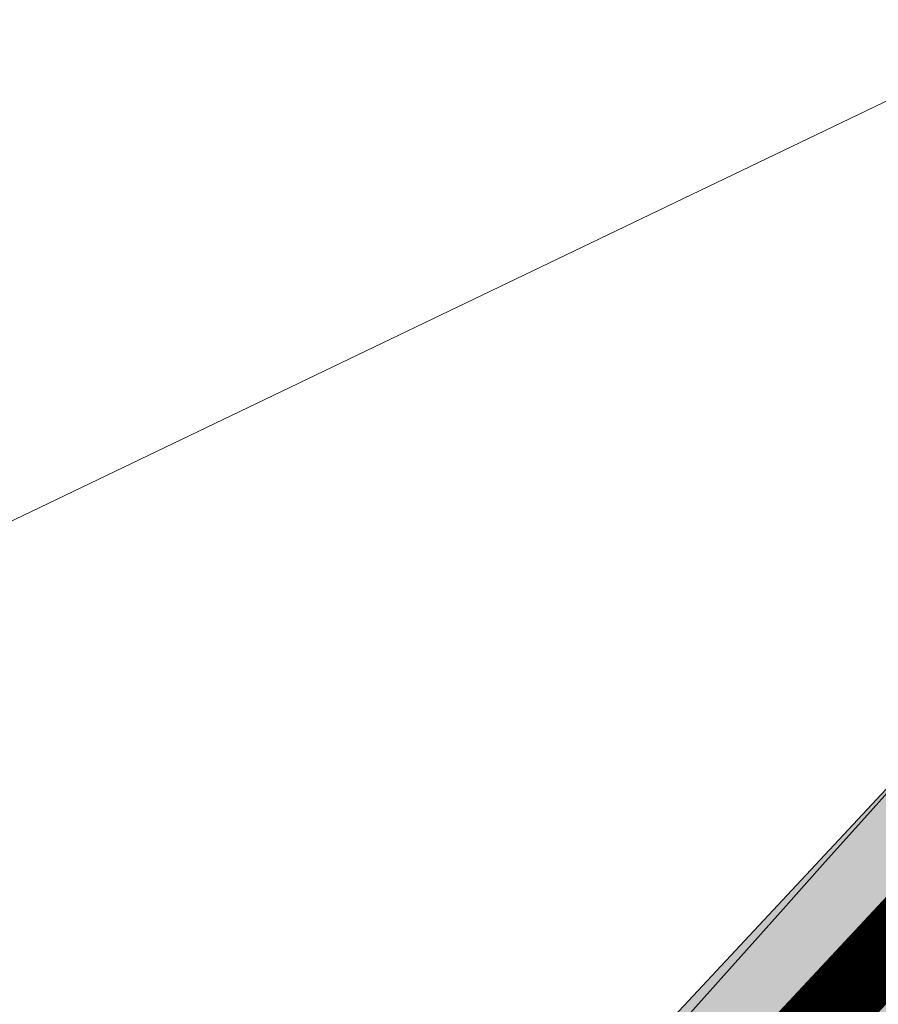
# Model space of a CAD drawing. Header units: metres. Extents: x 163628 to 167676, y 402708 to 405373.
# Tile 203 of 256: x 165475.08 to 165476.25, y 403900.61 to 403901.95. Entities that reach past the tile are written whole.
import ezdxf

# ---------------------------------------------------------------- set-up
doc = ezdxf.new("R2010")
doc.units = ezdxf.units.M
doc.layers.add('X-CA190022.004-UO-ARC_Arcering$0$N-WE-VH-VERHARDING_ASFALT_ROOD-A', color=232, linetype='Continuous', lineweight=0, transparency=0.5)
for name, color, linetype, lineweight in [('X-CA190022.004-UO-ARC_Arcering$0$N-WE-VH-VERHARDINGS_DEKLAAGVERVANGING-A', 250, 'Continuous', 20), ('X-CA190022.004-UO-BGT_Ondergrond$0$GE_316_WGDFietspad_Vlak_GEM', 253, 'Continuous', 9), ('X-CA190022.004-UO-BGT_Ondergrond$0$GE_367_OWGBerm_groenvoorziening_grasenk_GEM', 253, 'Continuous', 9), ('X-CA190022.004-UO-DWM_Snelfietsroute$0$B-WE-VH-KANTVERHARDING-G', 60, 'Continuous', 18), ('X-CA190022.004-UO-DWM_Snelfietsroute$0$N-WE-VW-MARKERING_LANGS_STREEP_DOORGETROKKEN_010-G', 7, 'Continuous', 18), ('X-CA190022.004-UO-KAD_Percelen$0$B-WE-KG-GRENS_PERCEEL-GV', 150, 'Continuous', 9)]:
    doc.layers.add(name, color=color, linetype=linetype, lineweight=lineweight)

msp = doc.modelspace()

# ---------------------------------------------------------------- hatches: boundary and pattern name
at = {"layer": 'X-CA190022.004-UO-ARC_Arcering$0$N-WE-VH-VERHARDING_ASFALT_ROOD-A'}
h = msp.add_hatch(color=256, dxfattribs=at)
h.dxf.hatch_style = 1
h.paths.add_polyline_path([(165512.0766, 403933.7296), (165509.515, 403936.154), (165483.9775, 403909.1712), (165483.4899, 403908.6491), (165476.6651, 403901.34), (165475.3168, 403899.896), (165475.2503, 403899.8246), (165477.8118, 403897.4397), (165479.2233, 403898.9513), (165484.2543, 403904.3393), (165505.1133, 403926.4849), (165509.693, 403931.347)])
at = {"layer": 'X-CA190022.004-UO-ARC_Arcering$0$N-WE-VH-VERHARDINGS_DEKLAAGVERVANGING-A'}
h = msp.add_hatch(dxfattribs=at)
h.set_pattern_fill('AVH-ASFALT_B', color=256, angle=15, pattern_type=2)
h.set_pattern_definition([(60, (0, 0), (-1.2990381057, 0.75), [])])
h.paths.add_polyline_path([(165505.1133, 403926.4849), (165509.693, 403931.347), (165512.169, 403933.822), (165509.515, 403936.154), (165483.9775, 403909.1712), (165483.4899, 403908.6491), (165476.6651, 403901.34), (165475.3168, 403899.896), (165475.2503, 403899.8246), (165477.8118, 403897.4397), (165479.2233, 403898.9513), (165484.2543, 403904.3393)])

# ---------------------------------------------------------------- linework, layer by layer
at = {"layer": 'X-CA190022.004-UO-BGT_Ondergrond$0$GE_316_WGDFietspad_Vlak_GEM', "extrusion": (0, 0, -1)}
msp.add_arc((-165634.752, 403758.9678), 212.7541, 40.418032, 43.391277, dxfattribs=at)
at = {"layer": 'X-CA190022.004-UO-BGT_Ondergrond$0$GE_367_OWGBerm_groenvoorziening_grasenk_GEM'}
msp.add_arc((165634.752, 403758.9678), 212.7541, 136.608723, 139.581968, dxfattribs=at)
at = {"layer": 'X-CA190022.004-UO-DWM_Snelfietsroute$0$B-WE-VH-KANTVERHARDING-G', "flags": 128}
msp.add_lwpolyline([(165475.1861, 403899.7557), (165475.3168, 403899.896), (165483.9775, 403909.1712), (165509.515, 403936.154)], dxfattribs=at)
at = {"layer": 'X-CA190022.004-UO-DWM_Snelfietsroute$0$N-WE-VW-MARKERING_LANGS_STREEP_DOORGETROKKEN_010-G', "const_width": 0.1, "flags": 128}
msp.add_lwpolyline([(165475.36, 403899.7223), (165475.4265, 403899.7937), (165484.0868, 403909.0684), (165509.6239, 403936.0509)], dxfattribs=at)
at = {"layer": 'X-CA190022.004-UO-KAD_Percelen$0$B-WE-KG-GRENS_PERCEEL-GV', "flags": 128}
for points in [[(165198.984, 403783.721), (165203.794, 403770.499), (165219.371, 403778.022), (165261.19, 403798.093), (165312.395, 403823.042), (165377.01, 403853.973), (165439.548, 403884.215), (165525.447, 403925.461), (165513.006, 403935.006), (165505.996, 403931.629), (165504.764, 403934.187), (165372.327, 403871.117), (165276.3, 403823), (165276.248, 403824.924), (165211.72, 403793.834), (165208.803, 403792.162), (165203.98, 403789.794), (165205.414, 403786.827)], [(165206.02, 403764.38), (165414.648, 403867.011), (165488.008, 403902.301), (165500.095, 403908.046), (165516.162, 403915.666), (165529.8, 403922.245), (165525.447, 403925.461), (165439.548, 403884.215), (165377.01, 403853.973), (165312.395, 403823.042), (165261.19, 403798.093), (165219.371, 403778.022), (165203.794, 403770.499)]]:
    msp.add_lwpolyline(points, close=True, dxfattribs=at)

doc.saveas('drawing.dxf')
